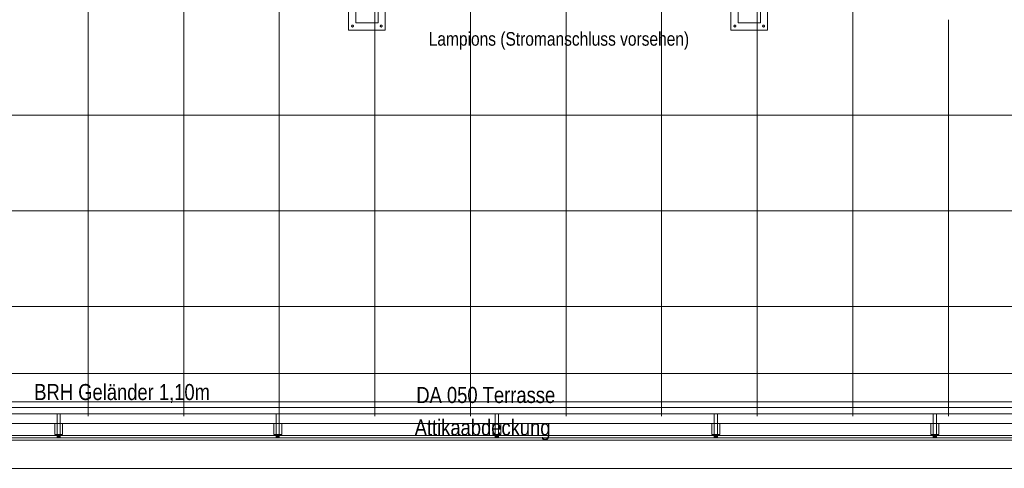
# Model space of a CAD drawing. Extents: x -620 to 3480, y 62 to 1102.
# Tile 7 of 256: x -286 to -162, y 199 to 255. Entities that reach past the tile are written whole.
import ezdxf
from ezdxf.lldxf.tags import DXFTag

# ---------------------------------------------------------------- set-up
doc = ezdxf.new("R2010")
doc.units = 0
doc.layers.get('0').update_dxf_attribs({"lineweight": 13})
for name, color, linetype, lineweight, true_color in [('30 -33 Aussenwände- 7 Fassade_ Elemente', 7, 'Continuous', 9, 0x00aacc), ('30 -34 Innenwände- 6 Elemente', 7, 'Continuous', 9, 0xff6633), ('30 -36 Dächer- 3 Dachbeläge', 7, 'Continuous', 15, 0x9999ff), ('30 -36 Dächer- 4 Dachbekleidungen', 7, 'Continuous', 9, 0xccccff), ('70 -72 Beschriftung- 1 Beschriftung allgemein', 7, 'Continuous', 9, 0xff6633)]:
    doc.layers.add(name, color=color, linetype=linetype, lineweight=lineweight, true_color=true_color)
for name, color, linetype, lineweight in [('60- 61 allgemeine Ausstattung- 4 Terrassen', 7, 'Continuous', 9), ('70 -71 Achsen- 1 Gebäudeachsen', 7, 'STRICHPUNKT2-A06G9SLK8I', 18), ('Keine-1', 7, 'Continuous', 15)]:
    doc.layers.add(name, color=color, linetype=linetype, lineweight=lineweight)
doc.styles.get("Standard").update_dxf_attribs({"font": 'ARIALN.TTF'})
tags = doc.linetypes.add('grob-A06G9SLJ8I', pattern=[14, 3, -8, 3]).pattern_tags.tags
tags[8:9] = [DXFTag(74, 4), DXFTag(75, 0), DXFTag(340, '0'), DXFTag(46, 0.0), DXFTag(50, 0.0), DXFTag(44, 0.0), DXFTag(45, 0.0)]
tags[6:7] = [DXFTag(74, 4), DXFTag(75, 0), DXFTag(340, '0'), DXFTag(46, 0.0), DXFTag(50, 0.0), DXFTag(44, 0.0), DXFTag(45, 0.0)]
tags[4:5] = [DXFTag(74, 4), DXFTag(75, 0), DXFTag(340, '0'), DXFTag(46, 0.0), DXFTag(50, 0.0), DXFTag(44, 0.0), DXFTag(45, 0.0)]
tags = doc.linetypes.add('STRICHPUNKT2-A06G9SLK8I', pattern=[12.7, 6.35, -3.175, 0, -3.175]).pattern_tags.tags
tags[10:11] = [DXFTag(74, 4), DXFTag(75, 0), DXFTag(340, '0'), DXFTag(46, 0.0), DXFTag(50, 0.0), DXFTag(44, 0.0), DXFTag(45, 0.0)]
tags[8:9] = [DXFTag(74, 4), DXFTag(75, 0), DXFTag(340, '0'), DXFTag(46, 0.0), DXFTag(50, 0.0), DXFTag(44, 0.0), DXFTag(45, 0.0)]
tags[6:7] = [DXFTag(74, 4), DXFTag(75, 0), DXFTag(340, '0'), DXFTag(46, 0.0), DXFTag(50, 0.0), DXFTag(44, 0.0), DXFTag(45, 0.0)]
tags[4:5] = [DXFTag(74, 4), DXFTag(75, 0), DXFTag(340, '0'), DXFTag(46, 0.0), DXFTag(50, 0.0), DXFTag(44, 0.0), DXFTag(45, 0.0)]

# ---------------------------------------------------------------- blocks, each defined once
blk = doc.blocks.new('Referenz-A06G9SLM8I')
at = {"layer": '30 -33 Aussenwände- 7 Fassade_ Elemente', "color": 0, "linetype": 'Continuous', "lineweight": -2, "ltscale": 0.13}
for p, q in [((15.8, 203.1), (-494.8, 203.1)), ((-320.6, 203.1), (-158.4, 203.1)), ((-158.4, 198.96), (-320.6, 198.96))]:
    blk.add_line(p, q, dxfattribs=at)
at = {"layer": '30 -34 Innenwände- 6 Elemente', "color": 0, "linetype": 'Continuous', "lineweight": -2, "ltscale": 0.13}
for p, q in [((12.3, 206.6), (-491.3, 206.6)), ((-492.1, 205.8), (13.1, 205.8)), ((14.3, 204.6), (-493.3, 204.6)), ((-495.1, 202.8), (16.1, 202.8))]:
    blk.add_line(p, q, dxfattribs=at)
at = {"layer": '30 -36 Dächer- 3 Dachbeläge', "color": 0, "linetype": 'Continuous', "lineweight": -2, "ltscale": 0.13}
for p, q in [((-492.1, 205.8), (13.1, 205.8)), ((16.4, 202.5), (-495.4, 202.5))]:
    blk.add_line(p, q, dxfattribs=at)
at = {"layer": '30 -36 Dächer- 3 Dachbeläge', "color": 0, "lineweight": -2}
for p, q in [((-280.55, 203.2), (-280.95, 203.2)), ((-280.95, 203.2), (-280.95, 202.8)), ((-280.55, 202.8), (-280.55, 203.2)), ((-253.05, 203.2), (-253.45, 203.2)), ((-253.45, 203.2), (-253.45, 202.8)), ((-253.05, 202.8), (-253.05, 203.2)), ((-225.55, 203.2), (-225.95, 203.2)), ((-225.95, 203.2), (-225.95, 202.8)), ((-225.55, 202.8), (-225.55, 203.2)), ((-198.05, 203.2), (-198.45, 203.2)), ((-198.45, 203.2), (-198.45, 202.8)), ((-198.05, 202.8), (-198.05, 203.2)), ((-170.55, 203.2), (-170.95, 203.2)), ((-170.95, 203.2), (-170.95, 202.8)), ((-170.55, 202.8), (-170.55, 203.2))]:
    blk.add_line(p, q, dxfattribs=at)
for points in [[(-280.95, 202.8), (-280.95, 203.2), (-280.55, 202.8)], [(-280.55, 202.8), (-280.95, 203.2), (-280.55, 203.2)], [(-253.45, 202.8), (-253.45, 203.2), (-253.05, 202.8)], [(-253.05, 202.8), (-253.45, 203.2), (-253.05, 203.2)], [(-225.95, 202.8), (-225.95, 203.2), (-225.55, 202.8)], [(-225.55, 202.8), (-225.95, 203.2), (-225.55, 203.2)], [(-198.45, 202.8), (-198.45, 203.2), (-198.05, 202.8)], [(-198.05, 202.8), (-198.45, 203.2), (-198.05, 203.2)], [(-170.95, 202.8), (-170.95, 203.2), (-170.55, 202.8)], [(-170.55, 202.8), (-170.95, 203.2), (-170.55, 203.2)]]:
    blk.add_solid(points, dxfattribs=at)
at = {"layer": '30 -36 Dächer- 4 Dachbekleidungen', "color": 0, "linetype": 'Continuous', "lineweight": -2, "ltscale": 0.13}
for p, q in [((12.3, 206.6), (-491.3, 206.6)), ((-492.1, 205.8), (13.1, 205.8)), ((-280.55, 205.8), (-280.95, 205.8)), ((-280.95, 205.8), (-280.95, 204.6)), ((-280.55, 204.6), (-280.55, 205.8)), ((-253.05, 205.8), (-253.45, 205.8)), ((-253.45, 205.8), (-253.45, 204.6)), ((-253.05, 204.6), (-253.05, 205.8)), ((-225.55, 205.8), (-225.95, 205.8)), ((-225.95, 205.8), (-225.95, 204.6)), ((-225.55, 204.6), (-225.55, 205.8)), ((-198.05, 205.8), (-198.45, 205.8)), ((-198.45, 205.8), (-198.45, 204.6)), ((-198.05, 204.6), (-198.05, 205.8)), ((-170.55, 205.8), (-170.95, 205.8)), ((-170.95, 205.8), (-170.95, 204.6)), ((-170.55, 204.6), (-170.55, 205.8)), ((14.3, 204.6), (-493.3, 204.6)), ((-281.25, 204.6), (-281.25, 203.2)), ((-280.95, 203.2), (-280.95, 204.6)), ((-280.55, 204.6), (-280.55, 203.2)), ((-280.25, 204.6), (-280.25, 203.2)), ((-253.75, 204.6), (-253.75, 203.2)), ((-253.45, 203.2), (-253.45, 204.6)), ((-253.05, 204.6), (-253.05, 203.2)), ((-252.75, 204.6), (-252.75, 203.2)), ((-226.25, 204.6), (-226.25, 203.2)), ((-225.95, 203.2), (-225.95, 204.6)), ((-225.55, 204.6), (-225.55, 203.2)), ((-225.25, 204.6), (-225.25, 203.2)), ((-198.75, 204.6), (-198.75, 203.2)), ((-198.45, 203.2), (-198.45, 204.6)), ((-198.05, 204.6), (-198.05, 203.2)), ((-197.75, 204.6), (-197.75, 203.2)), ((-171.25, 204.6), (-171.25, 203.2)), ((-170.95, 203.2), (-170.95, 204.6)), ((-170.55, 204.6), (-170.55, 203.2)), ((-170.25, 204.6), (-170.25, 203.2)), ((-495.1, 202.8), (16.1, 202.8)), ((-281.25, 203.2), (-280.95, 203.2)), ((-280.55, 203.2), (-280.95, 203.2)), ((-280.25, 203.2), (-280.55, 203.2)), ((-253.75, 203.2), (-253.45, 203.2)), ((-253.05, 203.2), (-253.45, 203.2)), ((-252.75, 203.2), (-253.05, 203.2)), ((-226.25, 203.2), (-225.95, 203.2)), ((-225.55, 203.2), (-225.95, 203.2)), ((-225.25, 203.2), (-225.55, 203.2)), ((-198.75, 203.2), (-198.45, 203.2)), ((-198.05, 203.2), (-198.45, 203.2)), ((-197.75, 203.2), (-198.05, 203.2)), ((-171.25, 203.2), (-170.95, 203.2)), ((-170.55, 203.2), (-170.95, 203.2)), ((-170.25, 203.2), (-170.55, 203.2))]:
    blk.add_line(p, q, dxfattribs=at)
at = {"layer": '60- 61 allgemeine Ausstattung- 4 Terrassen', "color": 0, "lineweight": -2}
for p, q in [((-277.05, 205.5), (-277.05, 588.96)), ((-265.05, 205.5), (-265.05, 588.96)), ((-253.05, 205.5), (-253.05, 588.96)), ((-241.05, 205.5), (-241.05, 588.96)), ((-229.05, 205.5), (-229.05, 588.96)), ((-217.05, 205.5), (-217.05, 588.96)), ((-205.05, 205.5), (-205.05, 588.96)), ((-193.05, 205.5), (-193.05, 588.96)), ((-181.05, 205.5), (-181.05, 588.96)), ((-243.45, 254.9), (-243.45, 257.7)), ((-240.65, 257.7), (-240.65, 254.9)), ((-195.45, 254.9), (-195.45, 257.7)), ((-192.65, 257.7), (-192.65, 254.9)), ((-240.65, 254.9), (-243.45, 254.9)), ((-192.65, 254.9), (-195.45, 254.9)), ((-169.05, 205.5), (-169.05, 255.3)), ((-500.6, 243.3), (13.4, 243.3)), ((-500.6, 231.3), (13.4, 231.3)), ((-500.6, 219.3), (13.4, 219.3)), ((-492.6, 207.3), (13.4, 207.3))]:
    blk.add_line(p, q, dxfattribs=at)
at = {"layer": '70 -71 Achsen- 1 Gebäudeachsen', "color": 0, "linetype": 'STRICHPUNKT2-A06G9SLK8I', "lineweight": -2, "ltscale": 0.13}
blk.add_line((-554.53, 210.88), (92.91, 210.88), dxfattribs=at)
at = {"layer": 'Keine-1', "color": 0, "linetype": 'grob-A06G9SLJ8I', "lineweight": -2, "ltscale": 0.13}
for p, q in [((-244.35, 254), (-244.35, 258.6)), ((-239.75, 258.6), (-239.75, 254)), ((-196.35, 254), (-196.35, 258.6)), ((-191.75, 258.6), (-191.75, 254)), ((-239.75, 254), (-244.35, 254)), ((-243.97, 254.54), (-243.96, 254.55)), ((-243.97, 254.53), (-243.97, 254.54)), ((-243.97, 254.52), (-243.97, 254.53)), ((-243.97, 254.5), (-243.97, 254.52)), ((-243.97, 254.49), (-243.97, 254.5)), ((-243.97, 254.48), (-243.97, 254.49)), ((-243.97, 254.47), (-243.97, 254.48)), ((-243.96, 254.46), (-243.97, 254.47)), ((-243.96, 254.56), (-243.95, 254.57)), ((-243.96, 254.55), (-243.96, 254.56)), ((-243.96, 254.45), (-243.96, 254.46)), ((-243.95, 254.44), (-243.96, 254.45)), ((-243.95, 254.58), (-243.94, 254.59)), ((-243.95, 254.57), (-243.95, 254.58)), ((-243.95, 254.43), (-243.95, 254.44)), ((-243.94, 254.42), (-243.95, 254.43)), ((-243.94, 254.59), (-243.93, 254.6)), ((-243.93, 254.41), (-243.94, 254.42)), ((-243.93, 254.6), (-243.92, 254.6)), ((-243.92, 254.4), (-243.93, 254.41)), ((-243.92, 254.6), (-243.91, 254.61)), ((-243.91, 254.4), (-243.92, 254.4)), ((-243.91, 254.61), (-243.9, 254.62)), ((-243.9, 254.39), (-243.91, 254.4)), ((-243.9, 254.62), (-243.89, 254.62)), ((-243.89, 254.39), (-243.9, 254.39)), ((-243.89, 254.62), (-243.88, 254.62)), ((-243.88, 254.39), (-243.89, 254.39)), ((-243.88, 254.62), (-243.87, 254.62)), ((-243.87, 254.38), (-243.88, 254.39)), ((-243.87, 254.62), (-243.85, 254.62)), ((-243.85, 254.38), (-243.87, 254.38)), ((-243.85, 254.62), (-243.84, 254.62)), ((-243.84, 254.38), (-243.85, 254.38)), ((-243.84, 254.62), (-243.83, 254.62)), ((-243.83, 254.39), (-243.84, 254.38)), ((-243.83, 254.62), (-243.82, 254.62)), ((-243.82, 254.39), (-243.83, 254.39)), ((-243.82, 254.62), (-243.81, 254.62)), ((-243.81, 254.39), (-243.82, 254.39)), ((-243.81, 254.62), (-243.8, 254.61)), ((-243.8, 254.4), (-243.81, 254.39)), ((-243.8, 254.61), (-243.79, 254.6)), ((-243.79, 254.4), (-243.8, 254.4)), ((-243.79, 254.6), (-243.78, 254.6)), ((-243.78, 254.41), (-243.79, 254.4)), ((-243.78, 254.6), (-243.77, 254.59)), ((-243.77, 254.42), (-243.78, 254.41)), ((-243.77, 254.59), (-243.76, 254.58)), ((-243.76, 254.43), (-243.77, 254.42)), ((-243.76, 254.58), (-243.75, 254.57)), ((-243.75, 254.44), (-243.76, 254.43)), ((-243.75, 254.57), (-243.75, 254.56)), ((-243.75, 254.56), (-243.74, 254.55)), ((-243.74, 254.46), (-243.75, 254.45)), ((-243.75, 254.45), (-243.75, 254.44)), ((-243.74, 254.55), (-243.74, 254.54)), ((-243.74, 254.54), (-243.74, 254.53)), ((-243.74, 254.53), (-243.73, 254.52)), ((-243.73, 254.49), (-243.74, 254.48)), ((-243.74, 254.48), (-243.74, 254.47)), ((-243.74, 254.47), (-243.74, 254.46)), ((-243.73, 254.52), (-243.73, 254.5)), ((-243.73, 254.5), (-243.73, 254.49)), ((-240.37, 254.54), (-240.36, 254.55)), ((-240.37, 254.53), (-240.37, 254.54)), ((-240.37, 254.52), (-240.37, 254.53)), ((-240.37, 254.5), (-240.37, 254.52)), ((-240.37, 254.49), (-240.37, 254.5)), ((-240.37, 254.48), (-240.37, 254.49)), ((-240.37, 254.47), (-240.37, 254.48)), ((-240.36, 254.46), (-240.37, 254.47)), ((-240.36, 254.56), (-240.35, 254.57)), ((-240.36, 254.55), (-240.36, 254.56)), ((-240.36, 254.45), (-240.36, 254.46)), ((-240.35, 254.44), (-240.36, 254.45)), ((-240.35, 254.58), (-240.34, 254.59)), ((-240.35, 254.57), (-240.35, 254.58)), ((-240.35, 254.43), (-240.35, 254.44)), ((-240.34, 254.42), (-240.35, 254.43)), ((-240.34, 254.59), (-240.33, 254.6)), ((-240.33, 254.41), (-240.34, 254.42)), ((-240.33, 254.6), (-240.32, 254.6)), ((-240.32, 254.4), (-240.33, 254.41)), ((-240.32, 254.6), (-240.31, 254.61)), ((-240.31, 254.4), (-240.32, 254.4)), ((-240.31, 254.61), (-240.3, 254.62)), ((-240.3, 254.39), (-240.31, 254.4)), ((-240.3, 254.62), (-240.29, 254.62)), ((-240.29, 254.39), (-240.3, 254.39)), ((-240.29, 254.62), (-240.28, 254.62)), ((-240.28, 254.39), (-240.29, 254.39)), ((-240.28, 254.62), (-240.27, 254.62)), ((-240.27, 254.38), (-240.28, 254.39)), ((-240.27, 254.62), (-240.25, 254.62)), ((-240.25, 254.38), (-240.27, 254.38)), ((-240.25, 254.62), (-240.24, 254.62)), ((-240.24, 254.38), (-240.25, 254.38)), ((-240.24, 254.62), (-240.23, 254.62)), ((-240.23, 254.39), (-240.24, 254.38)), ((-240.23, 254.62), (-240.22, 254.62)), ((-240.22, 254.39), (-240.23, 254.39)), ((-240.22, 254.62), (-240.21, 254.62)), ((-240.21, 254.39), (-240.22, 254.39)), ((-240.21, 254.62), (-240.2, 254.61)), ((-240.2, 254.4), (-240.21, 254.39)), ((-240.2, 254.61), (-240.19, 254.6)), ((-240.19, 254.4), (-240.2, 254.4)), ((-240.19, 254.6), (-240.18, 254.6)), ((-240.18, 254.41), (-240.19, 254.4)), ((-240.18, 254.6), (-240.17, 254.59)), ((-240.17, 254.42), (-240.18, 254.41)), ((-240.17, 254.59), (-240.16, 254.58)), ((-240.16, 254.43), (-240.17, 254.42)), ((-240.16, 254.58), (-240.15, 254.57)), ((-240.15, 254.44), (-240.16, 254.43)), ((-240.15, 254.57), (-240.15, 254.56)), ((-240.15, 254.56), (-240.14, 254.55)), ((-240.14, 254.46), (-240.15, 254.45)), ((-240.15, 254.45), (-240.15, 254.44)), ((-240.14, 254.55), (-240.14, 254.54)), ((-240.14, 254.54), (-240.14, 254.53)), ((-240.14, 254.53), (-240.13, 254.52)), ((-240.13, 254.49), (-240.14, 254.48)), ((-240.14, 254.48), (-240.14, 254.47)), ((-240.14, 254.47), (-240.14, 254.46)), ((-240.13, 254.52), (-240.13, 254.5)), ((-240.13, 254.5), (-240.13, 254.49)), ((-191.75, 254), (-196.35, 254)), ((-195.97, 254.54), (-195.96, 254.55)), ((-195.97, 254.53), (-195.97, 254.54)), ((-195.97, 254.52), (-195.97, 254.53)), ((-195.97, 254.5), (-195.97, 254.52)), ((-195.97, 254.49), (-195.97, 254.5)), ((-195.97, 254.48), (-195.97, 254.49)), ((-195.97, 254.47), (-195.97, 254.48)), ((-195.96, 254.46), (-195.97, 254.47)), ((-195.96, 254.56), (-195.95, 254.57)), ((-195.96, 254.55), (-195.96, 254.56)), ((-195.96, 254.45), (-195.96, 254.46)), ((-195.95, 254.44), (-195.96, 254.45)), ((-195.95, 254.58), (-195.94, 254.59)), ((-195.95, 254.57), (-195.95, 254.58)), ((-195.95, 254.43), (-195.95, 254.44)), ((-195.94, 254.42), (-195.95, 254.43)), ((-195.94, 254.59), (-195.93, 254.6)), ((-195.93, 254.41), (-195.94, 254.42)), ((-195.93, 254.6), (-195.92, 254.6)), ((-195.92, 254.4), (-195.93, 254.41)), ((-195.92, 254.6), (-195.91, 254.61)), ((-195.91, 254.4), (-195.92, 254.4)), ((-195.91, 254.61), (-195.9, 254.62)), ((-195.9, 254.39), (-195.91, 254.4)), ((-195.9, 254.62), (-195.89, 254.62)), ((-195.89, 254.39), (-195.9, 254.39)), ((-195.89, 254.62), (-195.88, 254.62)), ((-195.88, 254.39), (-195.89, 254.39)), ((-195.88, 254.62), (-195.87, 254.62)), ((-195.87, 254.38), (-195.88, 254.39)), ((-195.87, 254.62), (-195.85, 254.62)), ((-195.85, 254.38), (-195.87, 254.38)), ((-195.85, 254.62), (-195.84, 254.62)), ((-195.84, 254.38), (-195.85, 254.38)), ((-195.84, 254.62), (-195.83, 254.62)), ((-195.83, 254.39), (-195.84, 254.38)), ((-195.83, 254.62), (-195.82, 254.62)), ((-195.82, 254.39), (-195.83, 254.39)), ((-195.82, 254.62), (-195.81, 254.62)), ((-195.81, 254.39), (-195.82, 254.39)), ((-195.81, 254.62), (-195.8, 254.61)), ((-195.8, 254.4), (-195.81, 254.39)), ((-195.8, 254.61), (-195.79, 254.6)), ((-195.79, 254.4), (-195.8, 254.4)), ((-195.79, 254.6), (-195.78, 254.6)), ((-195.78, 254.41), (-195.79, 254.4)), ((-195.78, 254.6), (-195.77, 254.59)), ((-195.77, 254.42), (-195.78, 254.41)), ((-195.77, 254.59), (-195.76, 254.58)), ((-195.76, 254.43), (-195.77, 254.42)), ((-195.76, 254.58), (-195.75, 254.57)), ((-195.75, 254.44), (-195.76, 254.43)), ((-195.75, 254.57), (-195.75, 254.56)), ((-195.75, 254.56), (-195.74, 254.55)), ((-195.74, 254.46), (-195.75, 254.45)), ((-195.75, 254.45), (-195.75, 254.44)), ((-195.74, 254.55), (-195.74, 254.54)), ((-195.74, 254.54), (-195.74, 254.53)), ((-195.74, 254.53), (-195.73, 254.52)), ((-195.73, 254.49), (-195.74, 254.48)), ((-195.74, 254.48), (-195.74, 254.47)), ((-195.74, 254.47), (-195.74, 254.46)), ((-195.73, 254.52), (-195.73, 254.5)), ((-195.73, 254.5), (-195.73, 254.49)), ((-192.37, 254.54), (-192.36, 254.55)), ((-192.37, 254.53), (-192.37, 254.54)), ((-192.37, 254.52), (-192.37, 254.53)), ((-192.37, 254.5), (-192.37, 254.52)), ((-192.37, 254.49), (-192.37, 254.5)), ((-192.37, 254.48), (-192.37, 254.49)), ((-192.37, 254.47), (-192.37, 254.48)), ((-192.36, 254.46), (-192.37, 254.47)), ((-192.36, 254.56), (-192.35, 254.57)), ((-192.36, 254.55), (-192.36, 254.56)), ((-192.36, 254.45), (-192.36, 254.46)), ((-192.35, 254.44), (-192.36, 254.45)), ((-192.35, 254.58), (-192.34, 254.59)), ((-192.35, 254.57), (-192.35, 254.58)), ((-192.35, 254.43), (-192.35, 254.44)), ((-192.34, 254.42), (-192.35, 254.43)), ((-192.34, 254.59), (-192.33, 254.6)), ((-192.33, 254.41), (-192.34, 254.42)), ((-192.33, 254.6), (-192.32, 254.6)), ((-192.32, 254.4), (-192.33, 254.41)), ((-192.32, 254.6), (-192.31, 254.61)), ((-192.31, 254.4), (-192.32, 254.4)), ((-192.31, 254.61), (-192.3, 254.62)), ((-192.3, 254.39), (-192.31, 254.4)), ((-192.3, 254.62), (-192.29, 254.62)), ((-192.29, 254.39), (-192.3, 254.39)), ((-192.29, 254.62), (-192.28, 254.62)), ((-192.28, 254.39), (-192.29, 254.39)), ((-192.28, 254.62), (-192.27, 254.62)), ((-192.27, 254.38), (-192.28, 254.39)), ((-192.27, 254.62), (-192.25, 254.62)), ((-192.25, 254.38), (-192.27, 254.38)), ((-192.25, 254.62), (-192.24, 254.62)), ((-192.24, 254.38), (-192.25, 254.38)), ((-192.24, 254.62), (-192.23, 254.62)), ((-192.23, 254.39), (-192.24, 254.38)), ((-192.23, 254.62), (-192.22, 254.62)), ((-192.22, 254.39), (-192.23, 254.39)), ((-192.22, 254.62), (-192.21, 254.62)), ((-192.21, 254.39), (-192.22, 254.39)), ((-192.21, 254.62), (-192.2, 254.61)), ((-192.2, 254.4), (-192.21, 254.39)), ((-192.2, 254.61), (-192.19, 254.6)), ((-192.19, 254.4), (-192.2, 254.4)), ((-192.19, 254.6), (-192.18, 254.6)), ((-192.18, 254.41), (-192.19, 254.4)), ((-192.18, 254.6), (-192.17, 254.59)), ((-192.17, 254.42), (-192.18, 254.41)), ((-192.17, 254.59), (-192.16, 254.58)), ((-192.16, 254.43), (-192.17, 254.42)), ((-192.16, 254.58), (-192.15, 254.57)), ((-192.15, 254.44), (-192.16, 254.43)), ((-192.15, 254.57), (-192.15, 254.56)), ((-192.15, 254.56), (-192.14, 254.55)), ((-192.14, 254.46), (-192.15, 254.45)), ((-192.15, 254.45), (-192.15, 254.44)), ((-192.14, 254.55), (-192.14, 254.54)), ((-192.14, 254.54), (-192.14, 254.53)), ((-192.14, 254.53), (-192.13, 254.52)), ((-192.13, 254.49), (-192.14, 254.48)), ((-192.14, 254.48), (-192.14, 254.47)), ((-192.14, 254.47), (-192.14, 254.46)), ((-192.13, 254.52), (-192.13, 254.5)), ((-192.13, 254.5), (-192.13, 254.49))]:
    blk.add_line(p, q, dxfattribs=at)
at = {"layer": '60- 61 allgemeine Ausstattung- 4 Terrassen', "color": 0, "linetype": 'Continuous', "lineweight": -2, "ltscale": 0.13, "insert": (-234.29, 253.74), "char_height": 1.7, "attachment_point": 1}
blk.add_mtext('{\\fArial Narrow;Lampions (Stromanschluss vorsehen)}', dxfattribs=at)
at = {"layer": '70 -72 Beschriftung- 1 Beschriftung allgemein', "color": 0, "linetype": 'Continuous', "lineweight": -2, "ltscale": 0.13, "char_height": 2.0138, "attachment_point": 1}
for s, insert in [('{\\fArial Narrow;BRH Geländer 1,10m}', (-283.81, 209.55)), ('{\\fArial Narrow;DA 050 Terrasse}', (-235.85, 209.18)), ('{\\fArial Narrow;Attikaabdeckung}', (-236.06, 205.1))]:
    blk.add_mtext(s, dxfattribs=dict(at, insert=insert))

msp = doc.modelspace()

# ---------------------------------------------------------------- block references
at = {"color": 8, "lineweight": 13, "ltscale": 0.13, "true_color": 0x808080}
msp.add_blockref('Referenz-A06G9SLM8I', (0, 0), dxfattribs=at)

doc.saveas('drawing.dxf')
